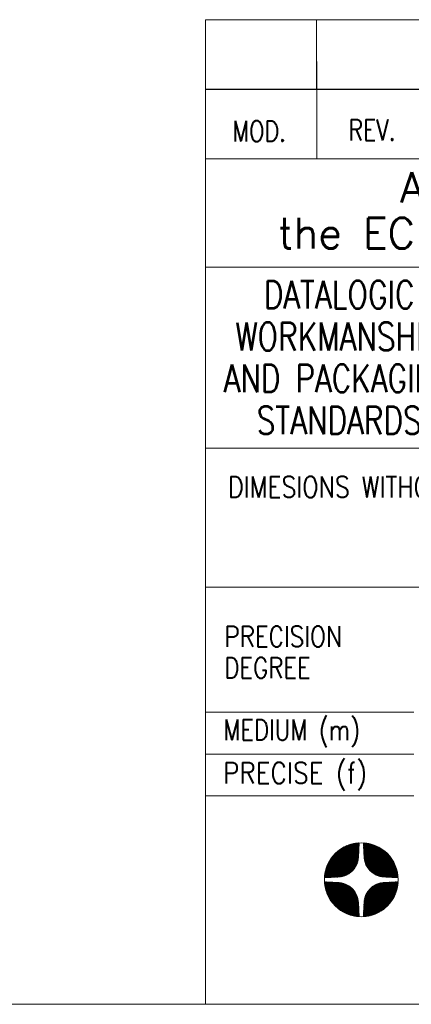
# Model space of a CAD drawing. Header units: millimetres. Extents: x 4 to 836, y 5 to 589.
# Tile 38 of 96: x 633 to 661, y 5 to 76. Entities that reach past the tile are written whole.
import ezdxf

# ---------------------------------------------------------------- set-up
doc = ezdxf.new("R2010")
doc.units = ezdxf.units.MM
doc.layers.add('1', color=7, linetype='Continuous', true_color=0xffffff)
doc.layers.add('256', color=7, linetype='Continuous', true_color=0xffffff)
doc.styles.add('blockfont', font='simplex.shx')

# ---------------------------------------------------------------- blocks, each defined once
blk = doc.blocks.new('HATCH19')
at = {"color": 5, "lineweight": 13}
for p, q in [((657.357539, 11.320064), (659.842144, 13.804669)), ((657.359053, 11.348953), (659.813255, 13.803155)), ((657.360567, 11.377842), (659.784365, 13.801641)), ((657.362081, 11.406732), (659.755476, 13.800126)), ((657.363595, 11.435621), (659.726587, 13.798612)), ((657.365109, 11.464511), (659.697697, 13.797098)), ((657.366623, 11.4934), (659.668808, 13.795584)), ((657.368137, 11.52229), (659.639918, 13.79407)), ((657.369601, 11.30475), (659.857458, 13.792607)), ((657.369651, 11.551179), (659.611029, 13.792556)), ((657.371165, 11.580069), (659.582139, 13.791042)), ((657.372679, 11.608958), (659.55325, 13.789528)), ((657.374194, 11.637847), (659.524361, 13.788014)), ((657.375708, 11.666737), (659.495471, 13.7865)), ((657.377222, 11.695626), (659.466582, 13.784986)), ((657.378736, 11.724516), (659.437692, 13.783472)), ((657.38025, 11.753405), (659.408803, 13.781958)), ((657.381764, 11.782295), (659.379913, 13.780444)), ((657.383278, 11.811184), (659.351024, 13.77893)), ((657.384792, 11.840074), (659.322135, 13.777416)), ((657.386306, 11.868963), (659.293245, 13.775902)), ((657.38782, 11.897852), (659.264356, 13.774388)), ((657.389334, 11.926742), (659.235466, 13.772874)), ((657.390848, 11.955631), (659.206577, 13.77136)), ((657.392362, 11.984521), (659.177687, 13.769846)), ((657.393876, 12.01341), (659.148798, 13.768332)), ((657.39539, 12.0423), (659.119908, 13.766818)), ((657.396904, 12.071189), (659.091019, 13.765304)), ((657.398418, 12.100079), (659.06213, 13.76379)), ((657.398944, 11.306718), (659.855491, 13.763264)), ((657.399932, 12.128968), (659.03324, 13.762276)), ((657.401446, 12.157857), (659.004351, 13.760762)), ((657.40296, 12.186747), (658.975461, 13.759248)), ((657.404474, 12.215636), (658.946572, 13.757734)), ((657.405988, 12.244526), (658.917682, 13.75622)), ((657.407502, 12.273415), (658.888793, 13.754706)), ((657.409016, 12.302305), (658.859904, 13.753192)), ((657.41053, 12.331194), (658.831014, 13.751678)), ((657.412325, 12.360364), (658.801844, 13.749883)), ((657.414748, 12.390163), (658.772045, 13.74746)), ((657.417847, 12.420637), (658.741571, 13.744362)), ((657.421673, 12.451838), (658.71037, 13.740536)), ((657.426287, 12.483828), (658.67838, 13.735921)), ((657.428644, 11.309042), (659.853167, 13.733565)), ((657.431762, 12.516679), (658.64553, 13.730446)), ((657.438181, 12.550473), (658.611735, 13.724027)), ((657.445645, 12.585313), (658.576896, 13.716563)), ((657.454276, 12.621319), (658.540889, 13.707932)), ((657.458714, 11.311737), (659.850472, 13.703494)), ((657.464225, 12.658643), (658.503565, 13.697983)), ((657.47568, 12.697474), (658.464735, 13.686528)), ((657.488884, 12.738053), (658.424155, 13.673324)), ((657.489171, 11.314818), (659.84739, 13.673037)), ((657.504159, 12.780703), (658.381505, 13.65805)), ((657.520031, 11.318303), (659.843905, 13.642177)), ((657.521946, 12.825866), (658.336342, 13.640262)), ((657.542881, 12.874177), (658.288031, 13.619327)), ((657.551313, 11.322209), (659.839999, 13.610896)), ((657.567944, 12.926615), (658.235594, 13.594264)), ((657.583035, 11.326556), (659.835652, 13.579173)), ((657.598787, 12.984833), (658.177375, 13.563422)), ((657.61522, 11.331366), (659.830843, 13.546988)), ((657.638663, 13.052085), (658.110124, 13.523545)), ((657.647892, 11.336662), (659.825547, 13.514317)), ((657.681075, 11.34247), (659.819739, 13.481133)), ((657.696171, 13.136968), (658.02524, 13.466037)), ((657.714799, 11.348818), (659.81339, 13.447409)), ((657.749096, 11.355739), (659.806469, 13.413113)), ((657.783999, 11.363268), (659.798941, 13.378209)), ((657.81955, 11.371442), (659.790766, 13.342659)), ((657.85579, 11.380308), (659.7819, 13.306418)), ((657.892772, 11.389914), (659.772295, 13.269437)), ((657.93055, 11.400316), (659.761892, 13.231659)), ((657.969189, 11.41158), (659.750628, 13.193019)), ((658.008764, 11.42378), (659.738428, 13.153444)), ((658.049363, 11.437003), (659.725205, 13.112846)), ((658.091086, 11.451351), (659.710858, 13.071123)), ((658.134055, 11.466944), (659.695264, 13.028154)), ((658.178415, 11.483929), (659.678279, 12.983793)), ((658.224346, 11.502485), (659.659724, 12.937862)), ((658.27207, 11.522833), (659.639376, 12.890139)), ((658.321868, 11.545256), (659.616953, 12.840341)), ((658.37411, 11.570122), (659.592086, 12.788098)), ((658.429294, 11.597931), (659.564277, 12.732914)), ((658.488121, 11.629382), (659.532826, 12.674088)), ((658.551633, 11.665519), (659.49669, 12.610576)), ((658.621508, 11.708019), (659.454189, 12.5407)), ((658.700793, 11.759928), (659.40228, 12.461415)), ((658.796286, 11.828046), (659.334163, 12.365922)), ((658.933104, 11.937489), (659.22472, 12.229104))]:
    blk.add_line(p, q, dxfattribs=at)
blk = doc.blocks.new('HATCH21')
at = {"color": 5, "lineweight": 13}
for p, q in [((657.358574, 16.571414), (657.392138, 16.604978)), ((657.359937, 16.545402), (657.417607, 16.603071)), ((657.3613, 16.519389), (657.442849, 16.600938)), ((657.362663, 16.493377), (657.46787, 16.598584)), ((657.364027, 16.467365), (657.492676, 16.596015)), ((657.36539, 16.441353), (657.517271, 16.593234)), ((657.366753, 16.415341), (657.541659, 16.590247)), ((657.368116, 16.389329), (657.565846, 16.587058)), ((657.36948, 16.363316), (657.589835, 16.583672)), ((657.370843, 16.337304), (657.61363, 16.580092)), ((657.372206, 16.311292), (657.637236, 16.576322)), ((657.373569, 16.28528), (657.660655, 16.572366)), ((657.374933, 16.259268), (657.683892, 16.568227)), ((657.376296, 16.233256), (657.70695, 16.56391)), ((657.377659, 16.207243), (657.729832, 16.559416)), ((657.379022, 16.181231), (657.752541, 16.55475)), ((657.380386, 16.155219), (657.77508, 16.549913)), ((657.381749, 16.129207), (657.797452, 16.54491)), ((657.383112, 16.103195), (657.819659, 16.539742)), ((657.384475, 16.077182), (657.841705, 16.534412)), ((657.385839, 16.05117), (657.863591, 16.528923)), ((657.387202, 16.025158), (657.885321, 16.523278)), ((657.388565, 15.999146), (657.906896, 16.517477)), ((657.389928, 15.973134), (657.928319, 16.511525)), ((657.391292, 15.947122), (657.949592, 16.505422)), ((657.392655, 15.921109), (657.970717, 16.499172)), ((657.394018, 15.895097), (657.991696, 16.492775)), ((657.395381, 15.869085), (658.01253, 16.486234)), ((657.396744, 15.843073), (658.033222, 16.479551)), ((657.398108, 15.817061), (658.053774, 16.472727)), ((657.399471, 15.791049), (658.074187, 16.465764)), ((657.400834, 15.765036), (658.094462, 16.458664)), ((657.402197, 15.739024), (658.114602, 16.451429)), ((657.403561, 15.713012), (658.134608, 16.44406)), ((657.404924, 15.687), (658.154482, 16.436558)), ((657.406287, 15.660988), (658.174224, 16.428925)), ((657.40765, 15.634975), (658.193837, 16.421162)), ((657.409014, 15.608963), (658.213321, 16.41327)), ((657.410377, 15.582951), (658.232678, 16.405252)), ((657.411893, 15.557092), (658.251909, 16.397108)), ((657.413819, 15.531642), (658.271015, 16.388839)), ((657.416141, 15.506589), (658.289998, 16.380446)), ((657.418843, 15.481915), (658.308859, 16.371931)), ((657.42191, 15.457607), (658.327598, 16.363295)), ((657.425328, 15.43365), (658.346217, 16.354538)), ((657.429086, 15.410032), (658.364716, 16.345662)), ((657.433171, 15.386742), (658.383097, 16.336668)), ((657.437573, 15.363769), (658.401361, 16.327556)), ((657.442282, 15.341102), (658.419508, 16.318328)), ((657.447289, 15.318733), (658.43754, 16.308984)), ((657.452584, 15.296654), (658.455457, 16.299526)), ((657.458161, 15.274855), (658.47326, 16.289953)), ((657.464012, 15.25333), (658.490949, 16.280267)), ((657.47013, 15.232073), (658.508526, 16.270469)), ((657.476508, 15.211075), (658.525992, 16.260559)), ((657.48314, 15.190332), (658.543346, 16.250538)), ((657.490022, 15.169838), (658.56059, 16.240407)), ((657.497146, 15.149588), (658.577724, 16.230166)), ((657.50451, 15.129575), (658.59475, 16.219815)), ((657.512107, 15.109797), (658.611666, 16.209357)), ((657.519933, 15.090248), (658.628475, 16.19879)), ((657.527985, 15.070925), (658.645177, 16.188116)), ((657.536259, 15.051823), (658.661771, 16.177335)), ((657.54475, 15.032939), (658.67826, 16.166448)), ((657.553456, 15.014269), (658.694642, 16.155455)), ((657.562373, 14.995811), (658.710919, 16.144357)), ((657.571499, 14.977561), (658.727091, 16.133153)), ((657.58083, 14.959517), (658.743158, 16.121845)), ((657.590364, 14.941676), (658.759122, 16.110433)), ((657.600098, 14.924034), (658.774982, 16.098918)), ((657.610031, 14.906591), (658.790738, 16.087299)), ((657.620159, 14.889344), (658.806391, 16.075576)), ((657.630481, 14.872291), (658.821942, 16.063751)), ((657.640995, 14.85543), (658.83739, 16.051824)), ((657.6517, 14.838759), (658.852736, 16.039795)), ((657.662593, 14.822276), (658.86798, 16.027664)), ((657.673673, 14.805981), (658.883123, 16.015431)), ((657.684938, 14.789871), (658.898164, 16.003097)), ((657.696388, 14.773946), (658.913104, 15.990661)), ((657.708022, 14.758203), (658.927943, 15.978125)), ((657.719837, 14.742643), (658.942682, 15.965488)), ((657.731833, 14.727265), (658.95732, 15.952751)), ((657.74401, 14.712066), (658.971857, 15.939913)), ((657.756367, 14.697047), (658.986294, 15.926975)), ((657.768902, 14.682207), (659.000632, 15.913936)), ((657.781615, 14.667545), (659.014869, 15.900798)), ((657.794506, 14.65306), (659.029006, 15.88756)), ((657.807575, 14.638753), (659.043043, 15.874221)), ((657.82082, 14.624623), (659.05698, 15.860783)), ((657.834243, 14.61067), (659.070818, 15.847245)), ((657.847842, 14.596894), (659.084556, 15.833608)), ((657.861618, 14.583294), (659.098194, 15.81987)), ((657.87557, 14.569871), (659.111732, 15.806033)), ((657.889699, 14.556625), (659.12517, 15.792096)), ((657.904005, 14.543556), (659.138509, 15.778059)), ((657.918489, 14.530664), (659.151748, 15.763923)), ((657.93315, 14.51795), (659.164886, 15.749686)), ((657.94799, 14.505414), (659.177925, 15.735349)), ((657.963008, 14.493057), (659.190864, 15.720912)), ((657.978206, 14.48088), (659.203702, 15.706375)), ((657.993585, 14.468883), (659.21644, 15.691738)), ((658.009144, 14.457067), (659.229077, 15.677)), ((658.024886, 14.445433), (659.241613, 15.662161)), ((658.04081, 14.433982), (659.254049, 15.647221)), ((658.056919, 14.422716), (659.266384, 15.63218)), ((658.073214, 14.411635), (659.278617, 15.617038)), ((658.089696, 14.400741), (659.290748, 15.601794)), ((658.106366, 14.390036), (659.302778, 15.586448)), ((658.123227, 14.379522), (659.314706, 15.571)), ((658.140279, 14.369199), (659.326531, 15.55545)), ((658.157526, 14.35907), (659.338254, 15.539797)), ((658.174968, 14.349137), (659.349873, 15.524042)), ((658.192609, 14.339401), (659.361389, 15.508182)), ((658.210449, 14.329867), (659.372802, 15.492219)), ((658.228493, 14.320535), (659.38411, 15.476152)), ((658.246742, 14.311409), (659.395314, 15.45998)), ((658.265199, 14.302491), (659.406413, 15.443704)), ((658.283868, 14.293784), (659.417406, 15.427322)), ((658.302751, 14.285292), (659.428293, 15.410834)), ((658.321852, 14.277017), (659.439075, 15.39424)), ((658.341175, 14.268965), (659.449749, 15.377539)), ((658.360723, 14.261137), (659.460316, 15.36073)), ((658.3805, 14.253539), (659.470775, 15.343814)), ((658.400512, 14.246175), (659.481126, 15.326789)), ((658.420762, 14.239049), (659.491367, 15.309655)), ((658.441255, 14.232167), (659.501499, 15.292412)), ((658.461997, 14.225534), (659.51152, 15.275058)), ((658.482993, 14.219155), (659.521431, 15.257593)), ((658.50425, 14.213036), (659.53123, 15.240016)), ((658.525774, 14.207185), (659.540916, 15.222327)), ((658.547571, 14.201607), (659.550489, 15.204524)), ((658.56965, 14.19631), (659.559948, 15.186608)), ((658.592018, 14.191302), (659.569292, 15.168577)), ((658.614683, 14.186592), (659.578521, 15.15043)), ((658.637655, 14.182189), (659.587633, 15.132166)), ((658.660944, 14.178103), (659.596627, 15.113786)), ((658.684561, 14.174344), (659.605504, 15.095287)), ((658.708516, 14.170924), (659.614261, 15.076668)), ((658.732823, 14.167855), (659.622898, 15.05793)), ((658.757496, 14.165152), (659.631413, 15.03907)), ((658.782548, 14.162829), (659.639806, 15.020087)), ((658.807996, 14.160902), (659.648076, 15.000981)), ((658.833854, 14.159384), (659.65622, 14.981751)), ((658.859866, 14.158021), (659.664239, 14.962394)), ((658.885878, 14.156658), (659.672131, 14.94291)), ((658.91189, 14.155294), (659.679894, 14.923298)), ((658.937903, 14.153931), (659.687528, 14.903556)), ((658.963915, 14.152568), (659.69503, 14.883683)), ((658.989927, 14.151205), (659.7024, 14.863678)), ((659.015939, 14.149841), (659.709636, 14.843538)), ((659.041951, 14.148478), (659.716736, 14.823263)), ((659.067963, 14.147115), (659.723699, 14.802851)), ((659.093976, 14.145752), (659.730524, 14.7823)), ((659.119988, 14.144388), (659.737207, 14.761608)), ((659.146, 14.143025), (659.743749, 14.740774)), ((659.172012, 14.141662), (659.750146, 14.719796)), ((659.198024, 14.140299), (659.756397, 14.698672)), ((659.224036, 14.138935), (659.762501, 14.6774)), ((659.250049, 14.137572), (659.768454, 14.655977)), ((659.276061, 14.136209), (659.774254, 14.634403)), ((659.302073, 14.134846), (659.779901, 14.612673)), ((659.328085, 14.133482), (659.78539, 14.590787)), ((659.354097, 14.132119), (659.79072, 14.568742)), ((659.380109, 14.130756), (659.795889, 14.546535)), ((659.406122, 14.129393), (659.800893, 14.524164)), ((659.432134, 14.128029), (659.80573, 14.501626)), ((659.458146, 14.126666), (659.810397, 14.478917)), ((659.484158, 14.125303), (659.814891, 14.456036)), ((659.51017, 14.12394), (659.81921, 14.432979)), ((659.536182, 14.122576), (659.823349, 14.409743)), ((659.562195, 14.121213), (659.827305, 14.386324)), ((659.588207, 14.11985), (659.831076, 14.362719)), ((659.614219, 14.118487), (659.834657, 14.338924)), ((659.640231, 14.117123), (659.838044, 14.314936)), ((659.666243, 14.11576), (659.841233, 14.29075)), ((659.692255, 14.114397), (659.844221, 14.266362)), ((659.718268, 14.113034), (659.847003, 14.241769)), ((659.74428, 14.11167), (659.849573, 14.216964)), ((659.770292, 14.110307), (659.851928, 14.191943)), ((659.796304, 14.108944), (659.854062, 14.166701)), ((659.822316, 14.107581), (659.855969, 14.141234))]:
    blk.add_line(p, q, dxfattribs=at)
blk = doc.blocks.new('HATCH23')
at = {"color": 5, "lineweight": 13}
for p, q in [((654.555755, 14.11871), (657.043497, 16.606453)), ((654.557723, 14.148055), (657.014153, 16.604484)), ((654.560049, 14.177755), (656.984452, 16.602159)), ((654.562745, 14.207827), (656.95438, 16.599463)), ((654.565828, 14.238286), (656.923922, 16.59638)), ((654.569314, 14.269147), (656.89306, 16.592893)), ((654.570955, 14.106536), (657.055672, 16.591253)), ((654.573222, 14.30043), (656.861777, 16.588986)), ((654.577571, 14.332154), (656.830053, 16.584637)), ((654.582382, 14.364341), (656.797866, 16.579826)), ((654.58768, 14.397015), (656.765193, 16.574528)), ((654.59349, 14.4302), (656.732008, 16.568718)), ((654.599841, 14.463926), (656.698282, 16.562367)), ((654.599845, 14.10805), (657.054158, 16.562363)), ((654.606764, 14.498225), (656.663983, 16.555444)), ((654.614294, 14.533131), (656.629077, 16.547913)), ((654.622471, 14.568683), (656.593524, 16.539736)), ((654.628734, 14.109564), (657.052644, 16.533474)), ((654.63134, 14.604927), (656.557281, 16.530868)), ((654.640948, 14.641911), (656.520297, 16.52126)), ((654.651354, 14.679692), (656.482516, 16.510854)), ((654.657624, 14.111078), (657.05113, 16.504584)), ((654.662621, 14.718335), (656.443873, 16.499587)), ((654.674825, 14.757914), (656.404294, 16.487383)), ((654.686513, 14.112592), (657.049616, 16.475695)), ((654.688051, 14.798516), (656.363692, 16.474156)), ((654.702403, 14.840243), (656.321965, 16.459804)), ((654.715403, 14.114106), (657.048102, 16.446805)), ((654.718002, 14.883217), (656.278991, 16.444206)), ((654.734992, 14.927583), (656.234625, 16.427215)), ((654.744292, 14.11562), (657.046588, 16.417916)), ((654.753554, 14.97352), (656.188688, 16.408654)), ((654.773182, 14.117134), (657.045074, 16.389027)), ((654.773909, 15.02125), (656.140957, 16.388299)), ((654.79634, 15.071057), (656.091151, 16.365868)), ((654.802071, 14.118648), (657.04356, 16.360137)), ((654.821217, 15.123309), (656.038899, 16.340991)), ((654.830961, 14.120162), (657.042046, 16.331248)), ((654.849037, 15.178505), (655.983703, 16.31317)), ((654.85985, 14.121676), (657.040532, 16.302358)), ((654.880504, 15.237347), (655.924861, 16.281704)), ((654.888739, 14.12319), (657.039018, 16.273469)), ((654.91666, 15.300878), (655.861329, 16.245548)), ((654.917629, 14.124704), (657.037504, 16.244579)), ((654.946518, 14.126218), (657.03599, 16.21569)), ((654.959188, 15.370782), (655.791426, 16.20302)), ((654.975408, 14.127732), (657.034476, 16.186801)), ((655.004297, 14.129246), (657.032962, 16.157911)), ((655.011141, 15.45011), (655.712098, 16.151067)), ((655.033187, 14.130761), (657.031448, 16.129022)), ((655.062076, 14.132275), (657.029934, 16.100132)), ((655.079341, 15.545686), (655.616521, 16.082866)), ((655.090966, 14.133789), (657.02842, 16.071243)), ((655.119855, 14.135303), (657.026906, 16.042353)), ((655.148745, 14.136817), (657.025392, 16.013464)), ((655.177634, 14.138331), (657.023878, 15.984574)), ((655.189084, 15.682804), (655.479403, 15.973124)), ((655.206524, 14.139845), (657.022364, 15.955685)), ((655.235413, 14.141359), (657.02085, 15.926796)), ((655.264302, 14.142873), (657.019336, 15.897906)), ((655.293192, 14.144387), (657.017822, 15.869017)), ((655.322081, 14.145901), (657.016308, 15.840127)), ((655.350971, 14.147415), (657.014794, 15.811238)), ((655.37986, 14.148929), (657.01328, 15.782348)), ((655.40875, 14.150443), (657.011766, 15.753459)), ((655.437639, 14.151957), (657.010252, 15.724569)), ((655.466529, 14.153471), (657.008738, 15.69568)), ((655.495418, 14.154985), (657.007224, 15.666791)), ((655.524308, 14.156499), (657.00571, 15.637901)), ((655.553197, 14.158013), (657.004196, 15.609012)), ((655.582087, 14.159527), (657.002682, 15.580122)), ((655.611255, 14.16132), (657.000889, 15.550954)), ((655.641051, 14.163741), (656.998468, 15.521158)), ((655.671522, 14.166837), (656.995372, 15.490686)), ((655.702721, 14.17066), (656.991549, 15.459488)), ((655.734708, 14.175272), (656.986937, 15.427501)), ((655.767555, 14.180743), (656.981466, 15.394654)), ((655.801346, 14.187159), (656.97505, 15.360863)), ((655.836181, 14.194619), (656.96759, 15.326027)), ((655.872184, 14.203245), (656.958963, 15.290025)), ((655.909502, 14.213189), (656.94902, 15.252706)), ((655.948327, 14.224638), (656.937571, 15.213882)), ((655.988899, 14.237835), (656.924374, 15.173309)), ((656.031541, 14.253102), (656.909107, 15.130667)), ((656.076694, 14.270878), (656.89133, 15.085515)), ((656.124992, 14.291801), (656.870408, 15.037217)), ((656.177412, 14.316846), (656.845363, 14.984797)), ((656.235605, 14.347663), (656.814545, 14.926604)), ((656.302814, 14.387497), (656.774712, 14.859395)), ((656.387599, 14.444906), (656.717302, 14.77461))]:
    blk.add_line(p, q, dxfattribs=at)
blk = doc.blocks.new('HATCH25')
at = {"color": 5, "lineweight": 13}
for p, q in [((654.55723, 13.770071), (654.590794, 13.803635)), ((654.559137, 13.744602), (654.616806, 13.802271)), ((654.56127, 13.71936), (654.642818, 13.800908)), ((654.563624, 13.694338), (654.66883, 13.799545)), ((654.566194, 13.669533), (654.694843, 13.798182)), ((654.568974, 13.644938), (654.720855, 13.796818)), ((654.571961, 13.620549), (654.746867, 13.795455)), ((654.57515, 13.596363), (654.772879, 13.794092)), ((654.578537, 13.572374), (654.798891, 13.792729)), ((654.582117, 13.548579), (654.824904, 13.791366)), ((654.585886, 13.524973), (654.850916, 13.790002)), ((654.589842, 13.501553), (654.876928, 13.788639)), ((654.593981, 13.478316), (654.90294, 13.787276)), ((654.598298, 13.455259), (654.928952, 13.785913)), ((654.602792, 13.432377), (654.954965, 13.784549)), ((654.607459, 13.409668), (654.980977, 13.783186)), ((654.612295, 13.387129), (655.006989, 13.781823)), ((654.617299, 13.364757), (655.033001, 13.78046)), ((654.622466, 13.342549), (655.059013, 13.779096)), ((654.627796, 13.320504), (655.085026, 13.777733)), ((654.633285, 13.298617), (655.111038, 13.77637)), ((654.638931, 13.276887), (655.13705, 13.775007)), ((654.644731, 13.255312), (655.163062, 13.773643)), ((654.650683, 13.233889), (655.189074, 13.77228)), ((654.656786, 13.212617), (655.215086, 13.770917)), ((654.663037, 13.191492), (655.241099, 13.769554)), ((654.669433, 13.170513), (655.267111, 13.768191)), ((654.675974, 13.149679), (655.293123, 13.766827)), ((654.682658, 13.128986), (655.319135, 13.765464)), ((654.689481, 13.108435), (655.345147, 13.764101)), ((654.696444, 13.088022), (655.37116, 13.762738)), ((654.703544, 13.067746), (655.397172, 13.761374)), ((654.710779, 13.047606), (655.423184, 13.760011)), ((654.718148, 13.0276), (655.449196, 13.758648)), ((654.72565, 13.007727), (655.475208, 13.757285)), ((654.733284, 12.987984), (655.501221, 13.755921)), ((654.741046, 12.968372), (655.527233, 13.754558)), ((654.748938, 12.948888), (655.553245, 13.753195)), ((654.756956, 12.929531), (655.579257, 13.751832)), ((654.7651, 12.9103), (655.605116, 13.750315)), ((654.773369, 12.891193), (655.630566, 13.74839)), ((654.781762, 12.87221), (655.65562, 13.746068)), ((654.790277, 12.85335), (655.680293, 13.743366)), ((654.798913, 12.834611), (655.704602, 13.740299)), ((654.80767, 12.815992), (655.728558, 13.73688)), ((654.816546, 12.797492), (655.752176, 13.733123)), ((654.82554, 12.779111), (655.775466, 13.729037)), ((654.834652, 12.760848), (655.79844, 13.724635)), ((654.84388, 12.7427), (655.821106, 13.719927)), ((654.853224, 12.724669), (655.843475, 13.71492)), ((654.862682, 12.706752), (655.865555, 13.709624)), ((654.872255, 12.688949), (655.887353, 13.704047)), ((654.881941, 12.671259), (655.908878, 13.698197)), ((654.891739, 12.653682), (655.930136, 13.692079)), ((654.901649, 12.636217), (655.951133, 13.685701)), ((654.91167, 12.618862), (655.971876, 13.679068)), ((654.921801, 12.601618), (655.99237, 13.672187)), ((654.932042, 12.584484), (656.012621, 13.665062)), ((654.942393, 12.567459), (656.032633, 13.657699)), ((654.952851, 12.550542), (656.052411, 13.650102)), ((654.963418, 12.533733), (656.07196, 13.642275)), ((654.974092, 12.517032), (656.091283, 13.634223)), ((654.984873, 12.500437), (656.110385, 13.62595)), ((654.99576, 12.483949), (656.129269, 13.617458)), ((655.006753, 12.467567), (656.147939, 13.608753)), ((655.017851, 12.45129), (656.166397, 13.599835)), ((655.029055, 12.435118), (656.184647, 13.59071)), ((655.040363, 12.41905), (656.202691, 13.581379)), ((655.051775, 12.403087), (656.220533, 13.571845)), ((655.06329, 12.387227), (656.238174, 13.56211)), ((655.07491, 12.371471), (656.255617, 13.552178)), ((655.086632, 12.355817), (656.272864, 13.54205)), ((655.098457, 12.340267), (656.289917, 13.531727)), ((655.110384, 12.324819), (656.306779, 13.521213)), ((655.122413, 12.309473), (656.32345, 13.510509)), ((655.134545, 12.294229), (656.339932, 13.499616)), ((655.146777, 12.279086), (656.356228, 13.488536)), ((655.159112, 12.264045), (656.372337, 13.47727)), ((655.171547, 12.249104), (656.388263, 13.46582)), ((655.184083, 12.234265), (656.404005, 13.454187)), ((655.19672, 12.219527), (656.419565, 13.442372)), ((655.209457, 12.204889), (656.434944, 13.430375)), ((655.222295, 12.190351), (656.450142, 13.418198)), ((655.235233, 12.175914), (656.465162, 13.405842)), ((655.248272, 12.161577), (656.480002, 13.393307)), ((655.26141, 12.14734), (656.494664, 13.380594)), ((655.274649, 12.133203), (656.509148, 13.367702)), ((655.287987, 12.119166), (656.523455, 13.354634)), ((655.301425, 12.105228), (656.537585, 13.341388)), ((655.314963, 12.091391), (656.551538, 13.327966)), ((655.3286, 12.077653), (656.565314, 13.314367)), ((655.342338, 12.064015), (656.578914, 13.300591)), ((655.356175, 12.050477), (656.592337, 13.286639)), ((655.370112, 12.037038), (656.605583, 13.27251)), ((655.384149, 12.0237), (656.618652, 13.258203)), ((655.398285, 12.010461), (656.631544, 13.24372)), ((655.412522, 11.997322), (656.644258, 13.229058)), ((655.426859, 11.984284), (656.656794, 13.214219)), ((655.441296, 11.971345), (656.669151, 13.1992)), ((655.455833, 11.958507), (656.681328, 13.184002)), ((655.47047, 11.945769), (656.693326, 13.168624)), ((655.485209, 11.933132), (656.705142, 13.153065)), ((655.500047, 11.920595), (656.716776, 13.137323)), ((655.514987, 11.908159), (656.728226, 13.121398)), ((655.530028, 11.895825), (656.739493, 13.105289)), ((655.54517, 11.883592), (656.750573, 13.088995)), ((655.560414, 11.87146), (656.761467, 13.072513)), ((655.57576, 11.85943), (656.772172, 13.055842)), ((655.591208, 11.847503), (656.782687, 13.038982)), ((655.606758, 11.835677), (656.79301, 13.021929)), ((655.622411, 11.823955), (656.803139, 13.004683)), ((655.638167, 11.812335), (656.813072, 12.98724)), ((655.654026, 11.800819), (656.822807, 12.9696)), ((655.669989, 11.789407), (656.832342, 12.951759)), ((655.686056, 11.778099), (656.841673, 12.933716)), ((655.702228, 11.766895), (656.8508, 12.915467)), ((655.718504, 11.755796), (656.859718, 12.897009)), ((655.734886, 11.744803), (656.868424, 12.878341)), ((655.751374, 11.733915), (656.876917, 12.859457)), ((655.767968, 11.723134), (656.885191, 12.840356)), ((655.78467, 11.712459), (656.893244, 12.821034)), ((655.801478, 11.701892), (656.901071, 12.801486)), ((655.818394, 11.691433), (656.908669, 12.781708)), ((655.835419, 11.681083), (656.916033, 12.761697)), ((655.852553, 11.670841), (656.923159, 12.741447)), ((655.869797, 11.660709), (656.930041, 12.720954)), ((655.887151, 11.650688), (656.936674, 12.700212)), ((655.904616, 11.640778), (656.943053, 12.679215)), ((655.922192, 11.630979), (656.949172, 12.657959)), ((655.939882, 11.621293), (656.955024, 12.636435)), ((655.957684, 11.61172), (656.960602, 12.614637)), ((655.9756, 11.602261), (656.965899, 12.592559)), ((655.993632, 11.592916), (656.970906, 12.570191)), ((656.011778, 11.583688), (656.975616, 12.547525)), ((656.030042, 11.574576), (656.980019, 12.524553)), ((656.048422, 11.565581), (656.984106, 12.501264)), ((656.066922, 11.556705), (656.987865, 12.477648)), ((656.08554, 11.547948), (656.991284, 12.453692)), ((656.104279, 11.539311), (656.994353, 12.429385)), ((656.123139, 11.530795), (656.997056, 12.404713)), ((656.142121, 11.522402), (656.999379, 12.379661)), ((656.161227, 11.514133), (657.001306, 12.354212)), ((656.180458, 11.505988), (657.002824, 12.328355)), ((656.199814, 11.497969), (657.004187, 12.302342)), ((656.219298, 11.490078), (657.005551, 12.27633)), ((656.23891, 11.482314), (657.006914, 12.250318)), ((656.258652, 11.474681), (657.008277, 12.224306)), ((656.278525, 11.467178), (657.00964, 12.198294)), ((656.29853, 11.459808), (657.011004, 12.172282)), ((656.31867, 11.452573), (657.012367, 12.146269)), ((656.338945, 11.445472), (657.01373, 12.120257)), ((656.359357, 11.438509), (657.015093, 12.094245)), ((656.379909, 11.431685), (657.016457, 12.068233)), ((656.4006, 11.425001), (657.01782, 12.042221)), ((656.421434, 11.41846), (657.019183, 12.016209)), ((656.442412, 11.412062), (657.020546, 11.990196)), ((656.463537, 11.405811), (657.02191, 11.964184)), ((656.484809, 11.399708), (657.023273, 11.938172)), ((656.506231, 11.393755), (657.024636, 11.91216)), ((656.527806, 11.387954), (657.025999, 11.886148)), ((656.549535, 11.382308), (657.027363, 11.860135)), ((656.571421, 11.376818), (657.028726, 11.834123)), ((656.593466, 11.371488), (657.030089, 11.808111)), ((656.615673, 11.36632), (657.031452, 11.782099)), ((656.638044, 11.361316), (657.032815, 11.756087)), ((656.660583, 11.356479), (657.034179, 11.730075)), ((656.683291, 11.351811), (657.035542, 11.704062)), ((656.706172, 11.347317), (657.036905, 11.67805)), ((656.729229, 11.342999), (657.038268, 11.652038)), ((656.752466, 11.33886), (657.039632, 11.626026)), ((656.775885, 11.334903), (657.040995, 11.600014)), ((656.799489, 11.331133), (657.042358, 11.574001)), ((656.823284, 11.327552), (657.043721, 11.547989)), ((656.847272, 11.324165), (657.045085, 11.521977)), ((656.871458, 11.320975), (657.046448, 11.495965)), ((656.895846, 11.317988), (657.047811, 11.469953)), ((656.92044, 11.315206), (657.049174, 11.443941)), ((656.945245, 11.312636), (657.050538, 11.417928)), ((656.970265, 11.310281), (657.051901, 11.391916)), ((656.995507, 11.308147), (657.053264, 11.365904)), ((657.020975, 11.306239), (657.054627, 11.339892))]:
    blk.add_line(p, q, dxfattribs=at)
blk = doc.blocks.new('TabularNote1')
at = {"layer": '1', "color": 172, "linetype": 'Continuous', "lineweight": 18}
for p, q in [((0, 5), (8, 5)), ((0, 5), (0, 0)), ((8, 5), (8, 0)), ((8, 5), (16, 5)), ((0, 0), (8, 0)), ((8, 0), (16, 0))]:
    blk.add_line(p, q, dxfattribs=at)

msp = doc.modelspace()

# ---------------------------------------------------------------- linework, layer by layer
at = {"layer": '256', "color": 4, "linetype": 'Continuous', "lineweight": 18}
for p, q in [((654, 72.794), (654, 65.794)), ((646, 70.794), (836, 70.794)), ((646, 35), (836, 35)), ((646, 26), (661, 26)), ((646, 23), (661, 23))]:
    msp.add_line(p, q, dxfattribs=at)
at = {"layer": '256', "color": 3, "linetype": 'Continuous', "lineweight": 18}
for p, q in [((646, 70.794), (646, 5)), ((646, 65.794), (836, 65.794)), ((646, 58), (654, 58)), ((654, 58), (662, 58)), ((646, 45), (654, 45)), ((654, 45), (662, 45)), ((646, 20), (661, 20)), ((15, 5), (836, 5))]:
    msp.add_line(p, q, dxfattribs=at)
at = {"layer": '256', "color": 5, "linetype": 'Continuous', "lineweight": 18}
for p, q in [((657.003, 15.579), (657.057, 16.612)), ((657.411, 15.579), (657.356, 16.612)), ((655.583, 14.16), (654.55, 14.105)), ((655.583, 13.752), (654.55, 13.806)), ((658.83, 14.16), (659.863, 14.105)), ((658.83, 13.752), (659.863, 13.806)), ((657.003, 12.332), (657.057, 11.299)), ((657.411, 12.332), (657.356, 11.299))]:
    msp.add_line(p, q, dxfattribs=at)
msp.add_circle((657.207, 13.956), 2.656, dxfattribs=at)
for centre, start, end in [((655.505, 15.658), 273, 357), ((658.909, 15.658), 183, 267), ((655.505, 12.254), 3, 87), ((658.909, 12.254), 93, 177)]:
    msp.add_arc(centre, 1.5, start, end, dxfattribs=at)

# ---------------------------------------------------------------- block references
at = {"layer": '1', "color": 172, "linetype": 'Continuous', "lineweight": 18}
msp.add_blockref('TabularNote1', (645.997, 70.806), dxfattribs=at)
at = {"layer": '256', "color": 5, "linetype": 'Continuous', "lineweight": 13}
for name in ['HATCH23', 'HATCH21', 'HATCH25', 'HATCH19']:
    msp.add_blockref(name, (0, 0), dxfattribs=at)

# ---------------------------------------------------------------- texts
at = {"layer": '256', "color": 1, "linetype": 'Continuous', "lineweight": 13, "char_height": 2, "attachment_point": 7, "line_spacing_factor": 0.903614, "style": 'blockfont'}
for insert in [(649.162, 71.167), (657.24, 71.066)]:
    msp.add_mtext('\\W0.9844; ', dxfattribs=dict(at, insert=insert))
at = {"layer": '256', "color": 4, "linetype": 'Continuous', "lineweight": 13, "char_height": 1.5, "attachment_point": 7, "line_spacing_factor": 0.903614, "style": 'blockfont'}
for s, insert in [('\\W0.7821;MOD.', (647.931, 67.039)), ('\\W0.7742;REV.', (656.289, 67.126)), ('\\W0.8308;DIMESIONS WITHOUT TOLERANCE DEGREE:', (647.621, 41.451)), ('\\W0.8120;PRECISION', (647.359, 30.698)), ('\\W0.8036;DEGREE', (647.359, 28.448)), ('\\W0.7974;MEDIUM (m)', (647.283, 23.485)), ('\\W0.8715;PRECISE (f)', (647.257, 20.385))]:
    msp.add_mtext(s, dxfattribs=dict(at, insert=insert))
at = {"layer": '256', "color": 3, "linetype": 'Continuous', "lineweight": 13, "line_spacing_factor": 0.903614, "style": 'blockfont'}
for s, insert, char_height, attachment_point in [('\\W0.9988;All materials employed have to be selected among RoHS compliant materials:', (660.003, 61.917), 2.2, 7), ('\\W0.9983;the EC directives to be referred to are 2002/95/EC and correlated subsequent ones.', (651.203, 58.617), 2.2, 7), ('\\W0.7821;DATALOGIC\\PWORKMANSHIP\\PAND PACKAGING\\PSTANDARDS', (655.612, 46), 2, 8)]:
    msp.add_mtext(s, dxfattribs=dict(at, insert=insert, char_height=char_height, attachment_point=attachment_point))

doc.saveas('drawing.dxf')
